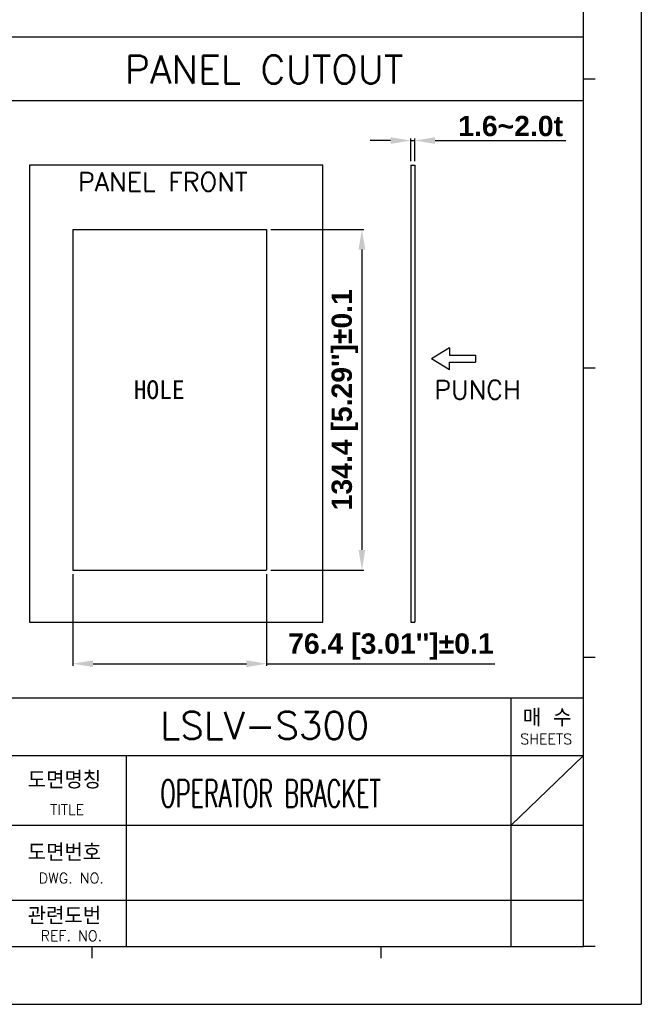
# Model space of a CAD drawing. Header units: millimetres. Extents: x 1095 to 2053, y 0 to 677.
# Tile 14 of 19: x 1808 to 2053, y 0 to 388. Entities that reach past the tile are written whole.
import ezdxf

# ---------------------------------------------------------------- set-up
doc = ezdxf.new("R2010")
doc.units = ezdxf.units.MM
doc.header["$LTSCALE"] = 0.3
for name, color, linetype, lineweight in [('AM_0', 7, 'Continuous', 30), ('AM_5_Dimension', 6, 'Continuous', 15), ('AM_6_Text', 7, 'Continuous', 20)]:
    doc.layers.add(name, color=color, linetype=linetype, lineweight=lineweight)
doc.styles.add('AR', font='arialbd.ttf')
doc.styles.add('WHGTXT', font='simplex', dxfattribs={"bigfont": 'whgtxt'})
doc.dimstyles.new("B's_st.$0", dxfattribs={"dimtxt": 2.5, "dimasz": 2.5, "dimexe": 1, "dimexo": 0.5, "dimgap": 0.9, "dimtad": 1, "dimzin": 9, "dimdsep": 46, "dimtxsty": 'WHGTXT', "dimcen": 0, "dimclrd": 256, "dimclre": 256, "dimclrt": 256, "dimadec": 1, "dimazin": 2, "dimtp": 0.01, "dimtm": 0.01, "dimtfac": 1, "dimtmove": 0, "dimatfit": 3, "dimfxl": 1, "dimtolj": 1, "dimarcsym": 0})

# ---------------------------------------------------------------- blocks, each defined once
blk = doc.blocks.new('*D17')
at = {"layer": 'AM_5_Dimension', "linetype": 'ByBlock', "lineweight": -2, "transparency": 16777216}
for p, q in [((1906.7, 305.64), (1943.45, 305.64)), ((1942.65, 297.64), (1942.65, 179.24)), ((1906.7, 171.24), (1943.45, 171.24))]:
    blk.add_line(p, q, dxfattribs=at)
at = {"layer": 'AM_5_Dimension', "transparency": 16777216}
for points in [[(1941.31, 297.64), (1943.98, 297.64), (1942.65, 305.64)], [(1941.31, 179.24), (1943.98, 179.24), (1942.65, 171.24)]]:
    blk.add_solid(points, dxfattribs=at)
at = {"layer": 'DEFPOINTS', "color": 0, "transparency": 16777216}
for p in [(1905.1, 305.64), (1905.1, 171.24), (1942.65, 171.24)]:
    blk.add_point(p, dxfattribs=at)
at = {"layer": 'AM_5_Dimension', "transparency": 16777216, "insert": (1935.9, 238.44), "char_height": 8, "attachment_point": 5, "rotation": 90, "style": 'AR'}
blk.add_mtext("\\A1;134.4 [5.29'']%%P0.1", dxfattribs=at)
blk = doc.blocks.new('*D18')
at = {"layer": 'AM_5_Dimension', "linetype": 'ByBlock', "lineweight": -2, "transparency": 16777216}
for p, q in [((1828.7, 169.64), (1828.7, 133.53)), ((1905.1, 169.64), (1905.1, 133.53)), ((1836.7, 134.33), (1897.1, 134.33)), ((1905.1, 134.33), (1995.04, 134.33))]:
    blk.add_line(p, q, dxfattribs=at)
at = {"layer": 'AM_5_Dimension', "transparency": 16777216}
for points in [[(1836.7, 135.66), (1836.7, 132.99), (1828.7, 134.33)], [(1897.1, 135.66), (1897.1, 132.99), (1905.1, 134.33)]]:
    blk.add_solid(points, dxfattribs=at)
at = {"layer": 'DEFPOINTS', "color": 0, "transparency": 16777216}
for p in [(1828.7, 171.24), (1905.1, 171.24), (1828.7, 134.33)]:
    blk.add_point(p, dxfattribs=at)
at = {"layer": 'AM_5_Dimension', "transparency": 16777216, "insert": (1954.07, 141.07), "char_height": 8, "attachment_point": 5, "style": 'AR'}
blk.add_mtext("\\A1;76.4 [3.01'']%%P0.1", dxfattribs=at)
blk = doc.blocks.new('*D19')
at = {"layer": 'AM_5_Dimension', "linetype": 'ByBlock', "lineweight": -2, "transparency": 16777216}
for p, q in [((1953.92, 340.66), (1945.92, 340.66)), ((1961.92, 332.59), (1961.92, 341.46)), ((1961.92, 340.66), (1963.52, 340.66)), ((1963.52, 332.59), (1963.52, 341.46)), ((1971.52, 340.66), (2023.02, 340.66))]:
    blk.add_line(p, q, dxfattribs=at)
at = {"layer": 'AM_5_Dimension', "transparency": 16777216}
for points in [[(1953.92, 341.99), (1953.92, 339.33), (1961.92, 340.66)], [(1971.52, 341.99), (1971.52, 339.33), (1963.52, 340.66)]]:
    blk.add_solid(points, dxfattribs=at)
at = {"layer": 'DEFPOINTS', "color": 0, "transparency": 16777216}
for p in [(1963.52, 340.66), (1961.92, 330.99), (1963.52, 330.99)]:
    blk.add_point(p, dxfattribs=at)
at = {"layer": 'AM_5_Dimension', "transparency": 16777216, "insert": (2001.27, 346.34), "char_height": 8, "attachment_point": 5, "style": 'AR'}
blk.add_mtext('\\A1;1.6~2.0t', dxfattribs=at)
blk = doc.blocks.new('A$C759C226F')
for p, q in [((334.43, 236.49), (334.43, 0)), ((334.43, 236.49), (334.43, 0)), ((326.47, 7.96), (326.47, 227.73)), ((328.06, 127.4), (326.47, 127.4)), ((328.06, 87.59), (326.47, 87.59)), ((328.06, 47.78), (326.47, 47.78)), ((19.91, 42.2), (326.47, 42.2)), ((316.51, 7.96), (316.51, 42.2)), ((183.94, 34.24), (326.47, 34.24)), ((263.56, 7.96), (263.56, 34.24)), ((316.51, 24.68), (326.47, 34.24)), ((183.94, 24.68), (326.47, 24.68)), ((247.64, 14.33), (326.47, 14.33)), ((19.91, 7.96), (326.47, 7.96)), ((258.79, 7.96), (258.79, 6.37)), ((298.6, 7.96), (298.6, 6.37)), ((322.49, 7.96), (324.08, 7.96)), ((328.06, 7.96), (326.47, 7.96)), ((0, 0), (334.43, 0))]:
    blk.add_line(p, q)
at = {"style": 'WHGTXT'}
for s, height, p in [('매 수', 2.389, (318.13, 38.27)), ('SHEETS', 1.433, (317.78, 35.82)), ('도면명칭', 2.389, (249.98, 29.69)), ('TITLE', 1.433, (253.07, 26.07)), ('도면번호', 2.389, (249.98, 19.71)), ('DWG. NO.', 1.433, (251.5, 16.66)), ('관련도번', 2.389, (249.98, 10.98)), ('REF. NO.', 1.433, (251.75, 8.71))]:
    blk.add_text(s, height=height, dxfattribs=at).set_placement(p)

msp = doc.modelspace()

# ---------------------------------------------------------------- linework, layer by layer
at = {"layer": 'AM_0'}
for p, q in [((1799.24, 381.55), (2029.97, 381.55)), ((1799.24, 356.5), (2029.97, 356.5)), ((1811.6, 330.99), (1811.6, 150.65)), ((1927.31, 330.99), (1811.6, 330.99)), ((1927.31, 150.65), (1927.31, 330.99)), ((1961.92, 330.99), (1963.52, 330.99)), ((1961.92, 330.99), (1961.92, 150.65)), ((1963.52, 330.99), (1963.52, 150.65)), ((1828.7, 305.64), (1828.7, 171.24)), ((1828.7, 305.64), (1905.1, 305.64)), ((1905.1, 305.64), (1905.1, 171.24)), ((1987.44, 255.96), (1987.44, 253.24)), ((1828.7, 171.24), (1905.1, 171.24)), ((1811.6, 150.65), (1927.31, 150.65)), ((1961.92, 150.65), (1963.52, 150.65))]:
    msp.add_line(p, q, dxfattribs=at)
for points in [[(1977.13, 258.96), (1970.14, 254.6)], [(1977.13, 258.96), (1977.13, 255.96), (1987.44, 255.96)], [(1977.13, 250.23), (1970.14, 254.6)], [(1977.13, 250.23), (1977.13, 253.24), (1987.44, 253.24)]]:
    msp.add_lwpolyline(points, dxfattribs=at)

# ---------------------------------------------------------------- block references
at = {"layer": 'AM_0', "xscale": 2.864018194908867, "yscale": 2.864018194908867, "zscale": 2.864018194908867}
msp.add_blockref('A$C759C226F', (1094.96, 0), dxfattribs=at)

# ---------------------------------------------------------------- texts
at = {"layer": 'AM_6_Text', "style": 'WHGTXT'}
for s, height, p in [('PANEL CUTOUT', 11.0436, (1849.14, 363.22)), ('PANEL FRONT', 7.3624, (1830.7, 320.7)), ('PUNCH', 7.362, (1971.14, 238.72)), ('LSLV-S300', 10.805, (1863.16, 104.55))]:
    msp.add_text(s, height=height, dxfattribs=at).set_placement(p)
at = {"layer": 'AM_6_Text'}
msp.add_text('HOLE', height=7.362, dxfattribs=at).set_placement((1852.7, 238.72))
at = {"layer": 'AM_6_Text', "style": 'WHGTXT', "width": 0.6}
msp.add_text('OPERATOR BRACKET', height=10.8047, dxfattribs=at).set_placement((1863.16, 77.77))

# ---------------------------------------------------------------- dimensions: what is measured, and where the dimension line sits
at = {"layer": 'AM_5_Dimension'}
dim = msp.add_linear_dim(base=(1963.52, 340.66), p1=(1961.92, 330.99), p2=(1963.52, 330.99), text='1.6~2.0t', dimstyle="B's_st.$0", override={"dimscale": 0.8, "dimtxt": 10, "dimasz": 10, "dimexo": 2, "dimgap": 2, "dimdec": 1, "dimtxsty": 'AR', "dimtdec": 1, "dimarcsym": 1}, dxfattribs=at)
dim.commit()
dim.dimension.update_dxf_attribs({"geometry": '*D19', "text_midpoint": (2001.27, 346.34)})
dim = msp.add_linear_dim(base=(1942.65, 171.24), p1=(1905.1, 305.64), p2=(1905.1, 171.24), angle=90, text='<>%%P0.1', dimstyle="B's_st.$0", override={"dimscale": 0.8, "dimtxt": 10, "dimasz": 10, "dimexo": 2, "dimgap": 2, "dimdec": 1, "dimtxsty": 'AR', "dimtdec": 1, "dimarcsym": 1}, dxfattribs=at)
dim.commit()
dim.dimension.update_dxf_attribs({"geometry": '*D17', "text_midpoint": (1942.65, 238.44), "dimtype": 160})
dim = msp.add_linear_dim(base=(1828.7, 134.33), p1=(1905.1, 171.24), p2=(1828.7, 171.24), text='<>%%P0.1', dimstyle="B's_st.$0", override={"dimscale": 0.8, "dimtxt": 10, "dimasz": 10, "dimexo": 2, "dimgap": 2, "dimdec": 1, "dimtxsty": 'AR', "dimtdec": 1, "dimarcsym": 1}, dxfattribs=at)
dim.commit()
dim.dimension.update_dxf_attribs({"geometry": '*D18', "text_midpoint": (1954.07, 134.33), "dimtype": 160})

doc.saveas('drawing.dxf')
